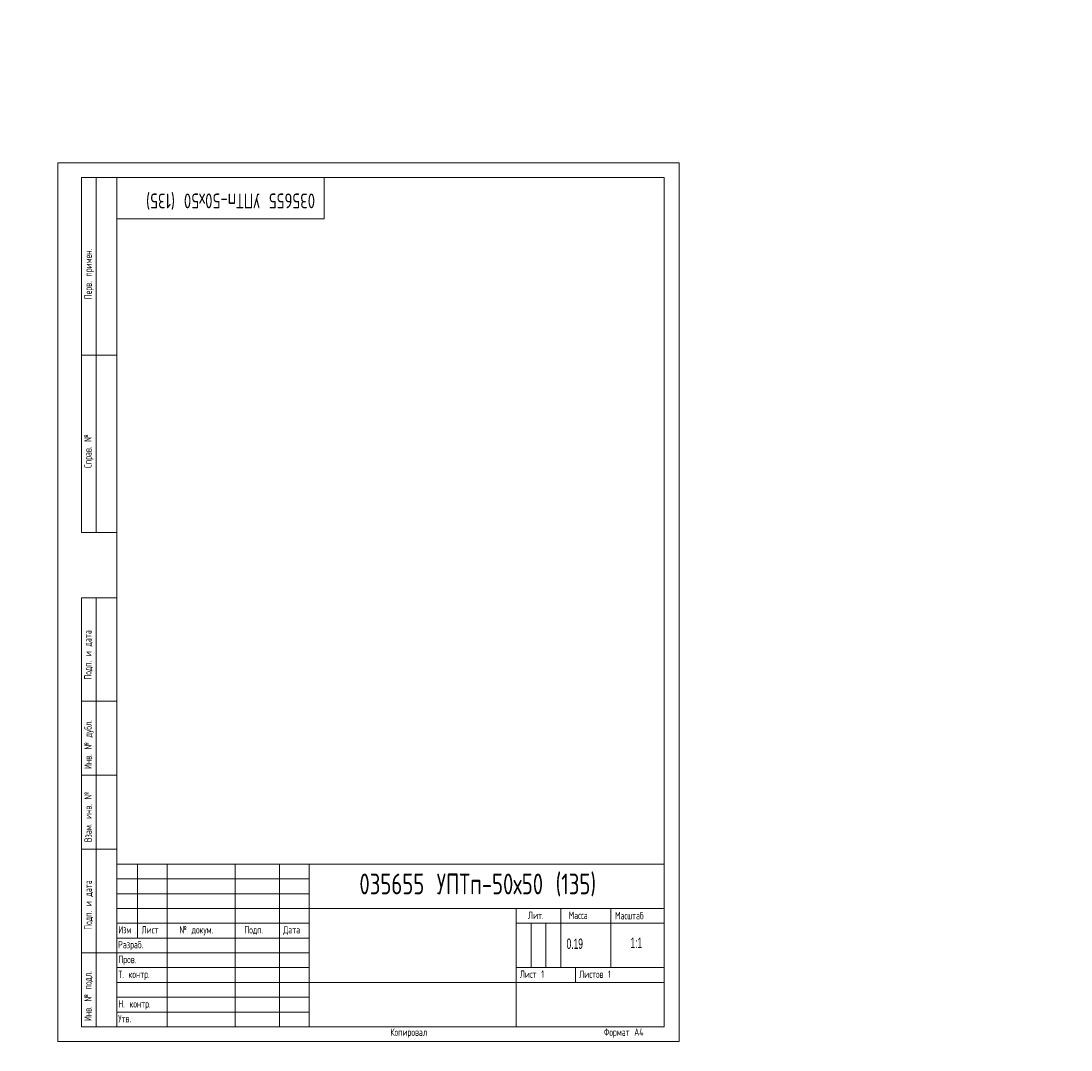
# Model space of a CAD drawing. Header units: millimetres. Extents: x -447 to 3808, y -2904 to 345.
# Tile 5 of 9: x -12 to 343, y -3 to 345. Entities that reach past the tile are written whole.
import ezdxf

# ---------------------------------------------------------------- set-up
doc = ezdxf.new("R2010")
doc.units = ezdxf.units.MM
doc.layers.add('ОСЕВЫЕ', color=7, linetype='Continuous')
doc.styles.add('SLDTEXTSTYLE0', font='TXT', dxfattribs={"width": 0.7, "bigfont": 'bigfont'})
doc.styles.add('SLDTEXTSTYLE1', font='TXT', dxfattribs={"width": 0.605})
doc.styles.add('SLDTEXTSTYLE2', font='TXT', dxfattribs={"width": 0.605, "bigfont": 'bigfont'})
doc.styles.add('SLDTEXTSTYLE3', font='TXT', dxfattribs={"width": 0.582204, "bigfont": 'bigfont'})
doc.styles.add('SLDTEXTSTYLE4', font='TXT', dxfattribs={"width": 0.582204})

# ---------------------------------------------------------------- blocks, each defined once
blk = doc.blocks.new('SW_NOTE_0')
at = {"color": 0, "linetype": 'Continuous', "lineweight": 0, "attachment_point": 1}
for s, insert, char_height, style in [('\\M+18449\\M+18478\\M+1847D', (0, 3.22), 2.5, 'SLDTEXTSTYLE3'), ('.', (5.69, 2.32), 1.59, 'SLDTEXTSTYLE4')]:
    blk.add_mtext(s, dxfattribs=dict(at, insert=insert, char_height=char_height, style=style))

msp = doc.modelspace()

# ---------------------------------------------------------------- linework, layer by layer
at = {"color": 7, "linetype": 'Continuous', "lineweight": 15}
for p, q in [((8, 172), (8, 292)), ((20, 292), (8, 292)), ((8, 172), (8, 292)), ((13, 172), (13, 292)), ((13, 172), (13, 292)), ((20, 292), (20, 5)), ((205, 292), (20, 292)), ((20, 292), (20, 5)), ((90, 278), (90, 292)), ((205, 5), (205, 292)), ((20, 278), (90, 278)), ((8, 232), (20, 232)), ((20, 232), (8, 232)), ((8, 172), (20, 172)), ((8, 5), (8, 150)), ((8, 150), (20, 150)), ((13, 5), (13, 150)), ((20, 115), (8, 115)), ((20, 90), (8, 90)), ((20, 65), (8, 65)), ((20, 60), (205, 60)), ((20, 60), (20, 5)), ((27, 35), (27, 60)), ((37, 60), (37, 5)), ((60, 60), (60, 5)), ((75, 60), (75, 5)), ((85, 60), (85, 5)), ((85, 45), (205, 45)), ((155, 45), (155, 5)), ((170, 45), (170, 25)), ((187, 45), (187, 25)), ((20, 40), (85, 40)), ((155, 40), (205, 40)), ((20, 35), (85, 35)), ((8, 30), (20, 30)), ((155, 25), (205, 25)), ((175, 25), (175, 20)), ((85, 20), (205, 20)), ((8, 5), (20, 5)), ((20, 5), (205, 5))]:
    msp.add_line(p, q, dxfattribs=at)
at = {"color": 7, "linetype": 'Continuous', "lineweight": 0}
for p, q in [((20, 55), (85, 55)), ((20, 50), (85, 50)), ((20, 45), (85, 45)), ((160, 40), (160, 25)), ((165, 40), (165, 25)), ((20, 30), (85, 30)), ((20, 25), (85, 25)), ((20, 20), (85, 20)), ((20, 15), (85, 15)), ((20, 10), (85, 10))]:
    msp.add_line(p, q, dxfattribs=at)
at = {"layer": 'ОСЕВЫЕ', "lineweight": 0}
for p, q in [((0, 297), (210, 297)), ((0, 297), (0, 0)), ((210, 297), (210, 0)), ((0, 0), (210, 0))]:
    msp.add_line(p, q, dxfattribs=at)

# ---------------------------------------------------------------- block references
at = {"color": 7, "linetype": 'Continuous', "lineweight": 0}
msp.add_blockref('SW_NOTE_0', (20.52, 35.82), dxfattribs=at)

# ---------------------------------------------------------------- texts
at = {"color": 7, "linetype": 'Continuous', "lineweight": 0, "attachment_point": 1}
for s, insert, char_height, rotation, style in [('\\M+18450\\M+18475\\M+18482\\M+18472. \\M+18481\\M+18482\\M+18479\\M+1847D\\M+18475\\M+1847E.', (9.03, 250.83), 2.5, 90, 'SLDTEXTSTYLE2'), ('035655 \\M+18454\\M+18450\\M+18453\\M+18481-50\\M+1848750 (135)', (86.99, 281.6), 5, 180, 'SLDTEXTSTYLE0'), ('\\M+18452\\M+18481\\M+18482\\M+18470\\M+18472. \\M+18782', (8.94, 193.84), 2.5, 90, 'SLDTEXTSTYLE2'), ('\\M+18450\\M+18480\\M+18474\\M+18481. \\M+18479 \\M+18474\\M+18470\\M+18484\\M+18470', (8.93, 122.3), 2.5, 90, 'SLDTEXTSTYLE2'), ('\\M+18449\\M+1847E\\M+18472. \\M+18782 \\M+18474\\M+18485\\M+18471\\M+1847C.', (9, 92.12), 2.5, 90, 'SLDTEXTSTYLE2'), ('\\M+18442\\M+18478\\M+18470\\M+1847D. \\M+18479\\M+1847E\\M+18472. \\M+18782', (9.01, 67.4), 2.5, 90, 'SLDTEXTSTYLE2'), ('\\M+18450\\M+18480\\M+18474\\M+18481. \\M+18479 \\M+18474\\M+18470\\M+18484\\M+18470', (9.03, 37.79), 2.5, 90, 'SLDTEXTSTYLE2'), ('\\M+18449\\M+1847E\\M+18472. \\M+18782 \\M+18481\\M+18480\\M+18474\\M+1847C.', (8.94, 6.96), 2.5, 90, 'SLDTEXTSTYLE2')]:
    msp.add_mtext(s, dxfattribs=dict(at, insert=insert, char_height=char_height, rotation=rotation, style=style))
at = {"color": 7, "linetype": 'Continuous', "lineweight": 0}
for s, insert, char_height, attachment_point, style in [('035655 \\M+18454\\M+18450\\M+18453\\M+18481-50\\M+1848750 (135)', (101.96, 56.78), 7, 1, 'SLDTEXTSTYLE0'), ('\\M+1844C\\M+18479\\M+18484.', (158.95, 43.93), 2.5, 1, 'SLDTEXTSTYLE2'), ('\\M+1844D\\M+18470\\M+18483\\M+18483\\M+18470', (172.7, 43.93), 2.5, 1, 'SLDTEXTSTYLE2'), ('\\M+1844D\\M+18470\\M+18483\\M+1848A\\M+18484\\M+18470\\M+18471', (188.37, 43.84), 2.5, 1, 'SLDTEXTSTYLE2'), ('\\M+1844C\\M+18479\\M+18483\\M+18484', (28.33, 39.04), 2.5, 1, 'SLDTEXTSTYLE2'), ('\\M+18782 \\M+18474\\M+18480\\M+1847B\\M+18485\\M+1847D.', (41.11, 39.06), 2.5, 1, 'SLDTEXTSTYLE2'), ('\\M+18450\\M+18480\\M+18474\\M+18481.', (63.06, 39.04), 2.5, 1, 'SLDTEXTSTYLE2'), ('\\M+18444\\M+18470\\M+18484\\M+18470', (76.24, 39.05), 2.5, 1, 'SLDTEXTSTYLE2'), ('\\M+18451\\M+18470\\M+18478\\M+18482\\M+18470\\M+18471.', (20.42, 34.03), 2.5, 1, 'SLDTEXTSTYLE2'), ('0.19', (172.01, 34.84), 3.5, 1, 'SLDTEXTSTYLE1'), ('1:1', (195.55, 35.13), 3.5, 2, 'SLDTEXTSTYLE1'), ('\\M+18450\\M+18482\\M+18480\\M+18472.', (20.47, 29.01), 2.5, 1, 'SLDTEXTSTYLE2'), ('\\M+18453. \\M+1847B\\M+18480\\M+1847E\\M+18484\\M+18482.', (20.47, 24.02), 2.5, 1, 'SLDTEXTSTYLE2'), ('\\M+1844C\\M+18479\\M+18483\\M+18484 1', (156.18, 24.05), 2.5, 1, 'SLDTEXTSTYLE2'), ('\\M+1844C\\M+18479\\M+18483\\M+18484\\M+18480\\M+18472 1', (176.24, 24.04), 2.5, 1, 'SLDTEXTSTYLE2'), ('\\M+1844E. \\M+1847B\\M+18480\\M+1847E\\M+18484\\M+18482.', (20.46, 14.02), 2.5, 1, 'SLDTEXTSTYLE2'), ('\\M+18454\\M+18484\\M+18472.', (20.45, 9.01), 2.5, 1, 'SLDTEXTSTYLE2'), ('\\M+1844B\\M+18480\\M+18481\\M+18479\\M+18482\\M+18480\\M+18472\\M+18470\\M+1847C', (112.4, 4.44), 2.5, 1, 'SLDTEXTSTYLE2'), ('\\M+18455\\M+18480\\M+18482\\M+1847D\\M+18470\\M+18484 \\M+184404', (184.58, 4.46), 2.5, 1, 'SLDTEXTSTYLE2')]:
    msp.add_mtext(s, dxfattribs=dict(at, insert=insert, char_height=char_height, attachment_point=attachment_point, style=style))

doc.saveas('drawing.dxf')
